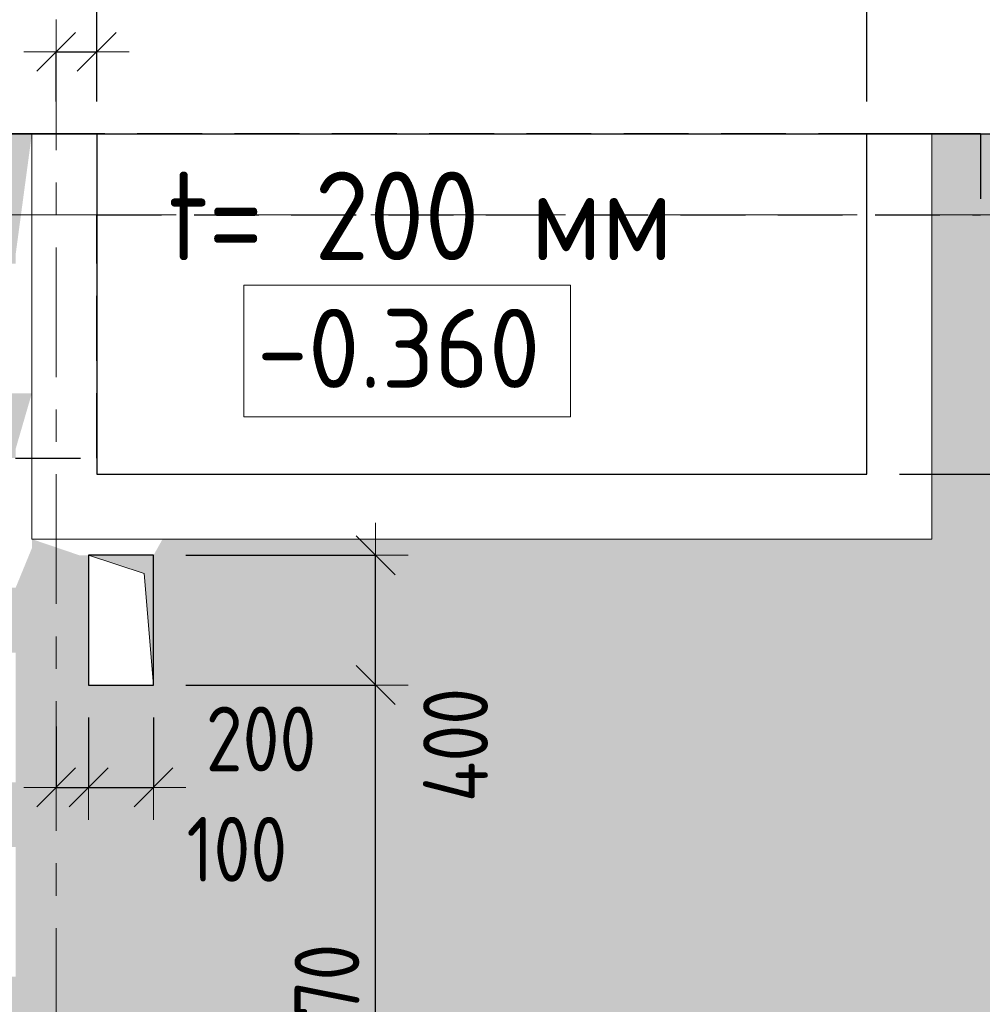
# Model space of a CAD drawing. Header units: metres. Extents: x -38 to 89, y -15 to 19.
# Tile 95 of 120: x 51.39 to 54.36, y 13.97 to 17. Entities that reach past the tile are written whole.
import ezdxf

# ---------------------------------------------------------------- set-up
doc = ezdxf.new("R2010")
doc.units = ezdxf.units.M
doc.header["$PDMODE"] = 65
for name, pattern in [('______11', [0.5, 0.4, -0.05, 0, -0.05]), ('______2', [0.27, 0.2, -0.07]), ('______5', [1.1, 0.8, -0.1, 0.1, -0.1])]:
    doc.linetypes.add(name, pattern=pattern)
for name, color, linetype, lineweight in [('XR$2$Осевая линия (1)', 7, '______5', 13), ('XR$3$Перекрытие (1)', 7, 'Continuous', 35), ('XR$3$Перекрытие (2)', 7, 'Continuous', 35), ('XR$4$Заливка', 7, 'Continuous', 13), ('XR$4$Перекрытие (1)', 7, 'Continuous', 35), ('XR$4$Перекрытие (2)', 7, 'Continuous', 35), ('XR$4$Размерная линия (1)', 7, 'Continuous', 13), ('XR$4$Текст_ примечание', 7, 'Continuous', 13), ('XR$6$Стена (1)', 7, 'Continuous', 35)]:
    doc.layers.add(name, color=color, linetype=linetype, lineweight=lineweight)
doc.layers.add('XR$3$Макрос проема_ отверстия', color=7, linetype='Continuous', lineweight=13, true_color=0x2d2d2d)
doc.styles.add('ISOCPEUR', font='txt')
doc.dimstyles.new('DIMSTYLE_3', dxfattribs={"dimtxt": 0.2, "dimasz": 0.2, "dimexe": 0, "dimexo": 0, "dimgap": 0.1, "dimtad": 2, "dimdec": 0, "dimlfac": 1000, "dimrnd": 5, "dimzin": 12, "dimdsep": 46, "dimtxsty": 'ISOCPEUR', "dimblk1": 'ALL_ML_STRICH', "dimblk2": 'ALL_ML_STRICH', "dimsah": 1, "dimcen": 0, "dimclrd": 7, "dimclre": 256, "dimclrt": 7, "dimadec": 0, "dimazin": 0, "dimtfac": 1, "dimtdec": 0, "dimtix": 1, "dimtmove": 2, "dimatfit": 3, "dimfxl": 0, "dimtzin": 0, "dimlwd": 0, "dimlwe": -3, "dimarcsym": 0})
doc.dimstyles.new('DIMSTYLE_6', dxfattribs={"dimtxt": 0.2, "dimasz": 0.2, "dimexe": 0, "dimexo": 0, "dimgap": 0.1, "dimtad": 2, "dimdec": 0, "dimlfac": 1000, "dimrnd": 5, "dimzin": 12, "dimdsep": 46, "dimtxsty": 'ISOCPEUR', "dimblk1": 'ALL_ML_STRICH', "dimblk2": 'ALL_ML_STRICH', "dimsah": 1, "dimcen": 0, "dimclrd": 7, "dimclre": 256, "dimclrt": 7, "dimadec": 0, "dimazin": 0, "dimtfac": 1, "dimtdec": 0, "dimtix": 1, "dimtmove": 2, "dimatfit": 3, "dimfxl": 0, "dimtvp": 1.2, "dimtzin": 0, "dimlwd": 0, "dimlwe": -3, "dimarcsym": 0})
doc.dimstyles.new('DIMSTYLE_7', dxfattribs={"dimtxt": 0.2, "dimasz": 0.2, "dimexe": 0, "dimexo": 0, "dimgap": 0.1, "dimtad": 0, "dimdec": 0, "dimlfac": 1000, "dimrnd": 5, "dimzin": 12, "dimdsep": 46, "dimtxsty": 'ISOCPEUR', "dimblk1": 'ALL_ML_STRICH', "dimblk2": 'ALL_ML_STRICH', "dimsah": 1, "dimcen": 0, "dimclrd": 7, "dimclre": 256, "dimclrt": 7, "dimadec": 0, "dimazin": 0, "dimtfac": 1, "dimtdec": 0, "dimtix": 1, "dimtmove": 2, "dimatfit": 3, "dimfxl": 0, "dimtvp": 1.2, "dimtzin": 0, "dimlwd": 0, "dimlwe": -3, "dimarcsym": 0})

# ---------------------------------------------------------------- blocks, each defined once
blk = doc.blocks.new('Отображение проема', base_point=(-1.1579, -49.3094))
at = {"layer": 'XR$3$Макрос проема_ отверстия', "true_color": 0x000000, "transparency": 33554687}
blk.add_hatch(color=18, dxfattribs=at).paths.add_polyline_path([(-1.1579, -50.1094), (-1.0448, -49.4225), (-0.3579, -49.3094), (-1.1579, -49.3094)])
at = {"layer": 'XR$3$Макрос проема_ отверстия', "transparency": 33554687}
for p, q in [((-1.1579, -50.1094), (-1.1579, -49.3094)), ((-1.1579, -49.3094), (-0.3579, -49.3094)), ((-1.0448, -49.4225), (-0.3579, -49.3094)), ((-1.1579, -50.1094), (-1.0448, -49.4225))]:
    blk.add_line(p, q, dxfattribs=at)
blk = doc.blocks.new('ALL_ML_STRICH')
at = {"color": 0, "linetype": 'ByBlock', "lineweight": -2}
for p, q in [((0, -0.5), (0, 0.5)), ((-0.3, -0.3), (0.3, 0.3)), ((-1, 0), (0.5, 0))]:
    blk.add_line(p, q, dxfattribs=at)
blk = doc.blocks.new('*D331')
at = {"layer": 'DEFPOINTS', "color": 7, "linetype": 'Continuous', "lineweight": 13, "transparency": 33554687}
for p in [(54, 16.65), (54, 15.6), (55.0905, 15.6)]:
    blk.add_point(p, dxfattribs=at)
at = {"layer": 'XR$4$Размерная линия (1)', "color": 9, "linetype": 'Continuous', "lineweight": -2, "true_color": 0xc7c7c7, "transparency": 33554687}
for p, q in [((54.1, 16.65), (55.0905, 16.65)), ((54.1, 15.6), (55.0905, 15.6))]:
    blk.add_line(p, q, dxfattribs=at)
at = {"layer": 'XR$4$Размерная линия (1)', "color": 7, "linetype": 'Continuous', "lineweight": -2, "transparency": 33554687}
blk.add_line((55.0905, 15.6), (55.0905, 16.65), dxfattribs=at)
at = {"layer": 'XR$4$Размерная линия (1)', "color": 7, "linetype": 'Continuous', "lineweight": 13, "transparency": 33554687, "xscale": 0.2, "yscale": 0.2, "zscale": 0.2}
for p, rotation in [((55.0905, 16.65), 90), ((55.0905, 15.6), 270)]:
    blk.add_blockref('ALL_ML_STRICH', p, dxfattribs=dict(at, rotation=rotation))
at = {"layer": 'XR$4$Размерная линия (1)', "color": 7, "linetype": 'Continuous', "lineweight": 13, "transparency": 33554687, "insert": (54.9405, 16.15), "char_height": 0.2, "width": 0.666667, "attachment_point": 5, "rotation": 90, "style": 'ISOCPEUR'}
blk.add_mtext('\\W0.83;\\A1;{1050}', dxfattribs=at)
blk = doc.blocks.new('*D353')
at = {"layer": 'DEFPOINTS', "color": 7, "linetype": 'Continuous', "lineweight": 13, "transparency": 33554687}
for p in [(51.5, 16.9031), (51.5, 16.65), (51.625, 16.65)]:
    blk.add_point(p, dxfattribs=at)
at = {"layer": 'XR$4$Размерная линия (1)', "color": 9, "linetype": 'Continuous', "lineweight": -2, "true_color": 0xc7c7c7, "transparency": 33554687}
for p, q in [((51.5, 16.75), (51.5, 16.9031)), ((51.625, 16.75), (51.625, 16.9031))]:
    blk.add_line(p, q, dxfattribs=at)
at = {"layer": 'XR$4$Размерная линия (1)', "color": 7, "linetype": 'Continuous', "lineweight": -2, "transparency": 33554687}
blk.add_line((51.5, 16.9031), (51.625, 16.9031), dxfattribs=at)
at = {"layer": 'XR$4$Размерная линия (1)', "color": 7, "linetype": 'Continuous', "lineweight": 13, "transparency": 33554687, "xscale": 0.2, "yscale": 0.2, "zscale": 0.2, "rotation": 180}
blk.add_blockref('ALL_ML_STRICH', (51.5, 16.9031), dxfattribs=at)
at = {"layer": 'XR$4$Размерная линия (1)', "color": 7, "linetype": 'Continuous', "lineweight": 13, "transparency": 33554687, "xscale": 0.2, "yscale": 0.2, "zscale": 0.2}
blk.add_blockref('ALL_ML_STRICH', (51.625, 16.9031), dxfattribs=at)
at = {"layer": 'XR$4$Размерная линия (1)', "color": 7, "linetype": 'Continuous', "lineweight": 13, "transparency": 33554687, "insert": (51.1908, 17.0528), "char_height": 0.2, "width": 0.6, "attachment_point": 5, "style": 'ISOCPEUR'}
blk.add_mtext('\\A1;{125}', dxfattribs=at)
blk = doc.blocks.new('*D507')
at = {"layer": 'DEFPOINTS', "color": 7, "linetype": 'Continuous', "lineweight": 13, "transparency": 33554687}
for p in [(48.5105, 17.2887), (48.5105, 16.65), (51.625, 16.65)]:
    blk.add_point(p, dxfattribs=at)
at = {"layer": 'XR$4$Размерная линия (1)', "color": 9, "linetype": 'Continuous', "lineweight": -2, "true_color": 0xc7c7c7, "transparency": 33554687}
for p, q in [((48.5105, 16.75), (48.5105, 17.2887)), ((51.625, 16.75), (51.625, 17.2887))]:
    blk.add_line(p, q, dxfattribs=at)
at = {"layer": 'XR$4$Размерная линия (1)', "color": 7, "linetype": 'Continuous', "lineweight": -2, "transparency": 33554687}
blk.add_line((48.5105, 17.2887), (51.625, 17.2887), dxfattribs=at)
at = {"layer": 'XR$4$Размерная линия (1)', "color": 7, "linetype": 'Continuous', "lineweight": 13, "transparency": 33554687, "xscale": 0.2, "yscale": 0.2, "zscale": 0.2, "rotation": 180}
blk.add_blockref('ALL_ML_STRICH', (48.5105, 17.2887), dxfattribs=at)
at = {"layer": 'XR$4$Размерная линия (1)', "color": 7, "linetype": 'Continuous', "lineweight": 13, "transparency": 33554687, "xscale": 0.2, "yscale": 0.2, "zscale": 0.2}
blk.add_blockref('ALL_ML_STRICH', (51.625, 17.2887), dxfattribs=at)
at = {"layer": 'XR$4$Размерная линия (1)', "color": 7, "linetype": 'Continuous', "lineweight": 13, "transparency": 33554687, "insert": (50.1178, 17.4387), "char_height": 0.2, "width": 0.8, "attachment_point": 5, "style": 'ISOCPEUR'}
blk.add_mtext('\\A1;{3115}', dxfattribs=at)
blk = doc.blocks.new('*D508')
at = {"layer": 'DEFPOINTS', "color": 7, "linetype": 'Continuous', "lineweight": 13, "transparency": 33554687}
for p in [(51.625, 17.2887), (51.625, 16.65), (54, 16.65)]:
    blk.add_point(p, dxfattribs=at)
at = {"layer": 'XR$4$Размерная линия (1)', "color": 9, "linetype": 'Continuous', "lineweight": -2, "true_color": 0xc7c7c7, "transparency": 33554687}
for p, q in [((51.625, 16.75), (51.625, 17.2887)), ((54, 16.75), (54, 17.2887))]:
    blk.add_line(p, q, dxfattribs=at)
at = {"layer": 'XR$4$Размерная линия (1)', "color": 7, "linetype": 'Continuous', "lineweight": -2, "transparency": 33554687}
blk.add_line((51.625, 17.2887), (54, 17.2887), dxfattribs=at)
at = {"layer": 'XR$4$Размерная линия (1)', "color": 7, "linetype": 'Continuous', "lineweight": 13, "transparency": 33554687, "xscale": 0.2, "yscale": 0.2, "zscale": 0.2, "rotation": 180}
blk.add_blockref('ALL_ML_STRICH', (51.625, 17.2887), dxfattribs=at)
at = {"layer": 'XR$4$Размерная линия (1)', "color": 7, "linetype": 'Continuous', "lineweight": 13, "transparency": 33554687, "xscale": 0.2, "yscale": 0.2, "zscale": 0.2}
blk.add_blockref('ALL_ML_STRICH', (54, 17.2887), dxfattribs=at)
at = {"layer": 'XR$4$Размерная линия (1)', "color": 7, "linetype": 'Continuous', "lineweight": 13, "transparency": 33554687, "insert": (52.8225, 17.4387), "char_height": 0.2, "width": 0.8, "attachment_point": 5, "style": 'ISOCPEUR'}
blk.add_mtext('\\A1;{2375}', dxfattribs=at)
blk = doc.blocks.new('*D509')
at = {"layer": 'DEFPOINTS', "color": 7, "linetype": 'Continuous', "lineweight": 13, "transparency": 33554687}
for p in [(54, 17.2887), (54, 16.65), (61.85, 16.65)]:
    blk.add_point(p, dxfattribs=at)
at = {"layer": 'XR$4$Размерная линия (1)', "color": 9, "linetype": 'Continuous', "lineweight": -2, "true_color": 0xc7c7c7, "transparency": 33554687}
for p, q in [((54, 16.75), (54, 17.2887)), ((61.85, 16.75), (61.85, 17.2887))]:
    blk.add_line(p, q, dxfattribs=at)
at = {"layer": 'XR$4$Размерная линия (1)', "color": 7, "linetype": 'Continuous', "lineweight": -2, "transparency": 33554687}
blk.add_line((54, 17.2887), (61.85, 17.2887), dxfattribs=at)
at = {"layer": 'XR$4$Размерная линия (1)', "color": 7, "linetype": 'Continuous', "lineweight": 13, "transparency": 33554687, "xscale": 0.2, "yscale": 0.2, "zscale": 0.2, "rotation": 180}
blk.add_blockref('ALL_ML_STRICH', (54, 17.2887), dxfattribs=at)
at = {"layer": 'XR$4$Размерная линия (1)', "color": 7, "linetype": 'Continuous', "lineweight": 13, "transparency": 33554687, "xscale": 0.2, "yscale": 0.2, "zscale": 0.2}
blk.add_blockref('ALL_ML_STRICH', (61.85, 17.2887), dxfattribs=at)
at = {"layer": 'XR$4$Размерная линия (1)', "color": 7, "linetype": 'Continuous', "lineweight": 13, "transparency": 33554687, "insert": (57.935, 17.4387), "char_height": 0.2, "width": 0.8, "attachment_point": 5, "style": 'ISOCPEUR'}
blk.add_mtext('\\A1;{7850}', dxfattribs=at)
blk = doc.blocks.new('*D616')
at = {"layer": 'DEFPOINTS', "color": 7, "linetype": 'Continuous', "lineweight": 13, "transparency": 33554687}
for p in [(51.8, 14.95), (52, 12.88), (52.4848, 12.88)]:
    blk.add_point(p, dxfattribs=at)
at = {"layer": 'XR$4$Размерная линия (1)', "color": 9, "linetype": 'Continuous', "lineweight": -2, "true_color": 0xc7c7c7, "transparency": 33554687}
for p, q in [((51.9, 14.95), (52.4848, 14.95)), ((52.1, 12.88), (52.4848, 12.88))]:
    blk.add_line(p, q, dxfattribs=at)
at = {"layer": 'XR$4$Размерная линия (1)', "color": 7, "linetype": 'Continuous', "lineweight": -2, "transparency": 33554687}
blk.add_line((52.4848, 12.88), (52.4848, 14.95), dxfattribs=at)
at = {"layer": 'XR$4$Размерная линия (1)', "color": 7, "linetype": 'Continuous', "lineweight": 13, "transparency": 33554687, "xscale": 0.2, "yscale": 0.2, "zscale": 0.2}
for p, rotation in [((52.4848, 14.95), 90), ((52.4848, 12.88), 270)]:
    blk.add_blockref('ALL_ML_STRICH', p, dxfattribs=dict(at, rotation=rotation))
at = {"layer": 'XR$4$Размерная линия (1)', "color": 7, "linetype": 'Continuous', "lineweight": 13, "transparency": 33554687, "insert": (52.3348, 13.9233), "char_height": 0.2, "width": 0.666667, "attachment_point": 5, "rotation": 90, "style": 'ISOCPEUR'}
blk.add_mtext('\\W0.83;\\A1;{2070}', dxfattribs=at)
blk = doc.blocks.new('*D617')
at = {"layer": 'DEFPOINTS', "color": 7, "linetype": 'Continuous', "lineweight": 13, "transparency": 33554687}
for p in [(51.8, 15.35), (51.8, 14.95), (52.4848, 14.95)]:
    blk.add_point(p, dxfattribs=at)
at = {"layer": 'XR$4$Размерная линия (1)', "color": 9, "linetype": 'Continuous', "lineweight": -2, "true_color": 0xc7c7c7, "transparency": 33554687}
for p, q in [((51.9, 15.35), (52.4848, 15.35)), ((51.9, 14.95), (52.4848, 14.95))]:
    blk.add_line(p, q, dxfattribs=at)
at = {"layer": 'XR$4$Размерная линия (1)', "color": 7, "linetype": 'Continuous', "lineweight": -2, "transparency": 33554687}
blk.add_line((52.4848, 14.95), (52.4848, 15.35), dxfattribs=at)
at = {"layer": 'XR$4$Размерная линия (1)', "color": 7, "linetype": 'Continuous', "lineweight": 13, "transparency": 33554687, "xscale": 0.2, "yscale": 0.2, "zscale": 0.2}
for p, rotation in [((52.4848, 15.35), 90), ((52.4848, 14.95), 270)]:
    blk.add_blockref('ALL_ML_STRICH', p, dxfattribs=dict(at, rotation=rotation))
at = {"layer": 'XR$4$Размерная линия (1)', "color": 7, "linetype": 'Continuous', "lineweight": 13, "transparency": 33554687, "insert": (52.7315, 14.7649), "char_height": 0.2, "width": 0.5, "attachment_point": 5, "rotation": 90, "style": 'ISOCPEUR'}
blk.add_mtext('\\W0.83;\\A1;{400}', dxfattribs=at)
blk = doc.blocks.new('*D635')
at = {"layer": 'DEFPOINTS', "color": 7, "linetype": 'Continuous', "lineweight": 13, "transparency": 33554687}
for p in [(51.6, 14.95), (51.5, 14.9222), (51.5, 14.634)]:
    blk.add_point(p, dxfattribs=at)
at = {"layer": 'XR$4$Размерная линия (1)', "color": 9, "linetype": 'Continuous', "lineweight": -2, "true_color": 0xc7c7c7, "transparency": 33554687}
for p, q in [((51.5, 14.8222), (51.5, 14.634)), ((51.6, 14.85), (51.6, 14.634))]:
    blk.add_line(p, q, dxfattribs=at)
at = {"layer": 'XR$4$Размерная линия (1)', "color": 7, "linetype": 'Continuous', "lineweight": -2, "transparency": 33554687}
blk.add_line((51.5, 14.634), (51.6, 14.634), dxfattribs=at)
at = {"layer": 'XR$4$Размерная линия (1)', "color": 7, "linetype": 'Continuous', "lineweight": 13, "transparency": 33554687, "xscale": 0.2, "yscale": 0.2, "zscale": 0.2, "rotation": 180}
blk.add_blockref('ALL_ML_STRICH', (51.5, 14.634), dxfattribs=at)
at = {"layer": 'XR$4$Размерная линия (1)', "color": 7, "linetype": 'Continuous', "lineweight": 13, "transparency": 33554687, "xscale": 0.2, "yscale": 0.2, "zscale": 0.2}
blk.add_blockref('ALL_ML_STRICH', (51.6, 14.634), dxfattribs=at)
at = {"layer": 'XR$4$Размерная линия (1)', "color": 7, "linetype": 'Continuous', "lineweight": 13, "transparency": 33554687, "insert": (52.0572, 14.4432), "char_height": 0.2, "width": 0.5, "attachment_point": 5, "style": 'ISOCPEUR'}
blk.add_mtext('\\W0.83;\\A1;{100}', dxfattribs=at)
blk = doc.blocks.new('*D636')
at = {"layer": 'DEFPOINTS', "color": 7, "linetype": 'Continuous', "lineweight": 13, "transparency": 33554687}
for p in [(51.6, 14.95), (51.8, 14.95), (51.6, 14.634)]:
    blk.add_point(p, dxfattribs=at)
at = {"layer": 'XR$4$Размерная линия (1)', "color": 9, "linetype": 'Continuous', "lineweight": -2, "true_color": 0xc7c7c7, "transparency": 33554687}
for p, q in [((51.6, 14.85), (51.6, 14.634)), ((51.8, 14.85), (51.8, 14.634))]:
    blk.add_line(p, q, dxfattribs=at)
at = {"layer": 'XR$4$Размерная линия (1)', "color": 7, "linetype": 'Continuous', "lineweight": -2, "transparency": 33554687}
blk.add_line((51.6, 14.634), (51.8, 14.634), dxfattribs=at)
at = {"layer": 'XR$4$Размерная линия (1)', "color": 7, "linetype": 'Continuous', "lineweight": 13, "transparency": 33554687, "xscale": 0.2, "yscale": 0.2, "zscale": 0.2, "rotation": 180}
blk.add_blockref('ALL_ML_STRICH', (51.6, 14.634), dxfattribs=at)
at = {"layer": 'XR$4$Размерная линия (1)', "color": 7, "linetype": 'Continuous', "lineweight": 13, "transparency": 33554687, "xscale": 0.2, "yscale": 0.2, "zscale": 0.2}
blk.add_blockref('ALL_ML_STRICH', (51.8, 14.634), dxfattribs=at)
at = {"layer": 'XR$4$Размерная линия (1)', "color": 7, "linetype": 'Continuous', "lineweight": 13, "transparency": 33554687, "insert": (52.1318, 14.7836), "char_height": 0.2, "width": 0.5, "attachment_point": 5, "style": 'ISOCPEUR'}
blk.add_mtext('\\W0.83;\\A1;{200}', dxfattribs=at)

msp = doc.modelspace()

# ---------------------------------------------------------------- hatches: boundary and pattern name
at = {"layer": 'XR$4$Заливка', "linetype": 'Continuous', "lineweight": 13, "true_color": 0xf1f1f1, "transparency": 33554687}
h = msp.add_hatch(color=7, dxfattribs=at)
h.paths.add_polyline_path([(32.725, -0.25), (38.6498, -0.25), (38.6498, 0.95), (41.525, 0.95), (41.525, -0.25), (45.35, -0.25), (45.35, 0.95), (47.8219, 0.95), (47.85, 1), (47.85, 1.4), (48.05, 1.4), (48.05, 1), (48.0781, 1), (48.225, 0.95), (48.225, -0.25), (52.25, -0.25), (52.25, 0.95), (54.6219, 0.95), (54.65, 1), (54.65, 1.4), (54.85, 1.4), (54.85, 1), (54.8781, 1), (55.05, 0.95), (55.05, 1.4), (55.25, 1.4), (55.25, 1), (55.2781, 1), (57.65, 0.95), (57.65, -0.25), (61.85, -0.25), (61.85, 16.65), (54.2, 16.65), (54.2, 15.4), (51.8281, 15.4), (51.8, 15.35), (51.8, 14.95), (51.6, 14.95), (51.6, 15.35), (51.5719, 15.35), (51.425, 15.4), (51.425, 15.3719), (51.375, 15.25), (51.175, 15.25), (51.175, 15.65), (51.375, 15.65), (51.375, 15.6781), (51.425, 15.85), (51.175, 15.85), (51.175, 16.25), (51.375, 16.25), (51.375, 16.2781), (51.425, 16.65), (48.7105, 16.65), (48.71, 14.5903), (45.65, 14.5903), (45.65, 16.65), (42.85, 16.65), (42.85, 11.79), (41.0797, 11.79), (41.0797, 16.65), (32.725, 16.65)])
h.paths.add_polyline_path([(51.375, 12.25), (51.175, 12.25), (51.175, 12.65), (51.375, 12.65)], flags=16)
h.paths.add_polyline_path([(51.175, 13.85), (51.375, 13.85), (51.375, 13.45), (51.175, 13.45)], flags=16)
h.paths.add_polyline_path([(43.05, 15.675), (43.05, 15.625), (43, 15.625), (43, 15.675)], flags=16)
h.paths.add_polyline_path([(43.1, 16.4), (43.2, 16.4), (43.2, 16.2), (43.1, 16.2)], flags=16)
h.paths.add_polyline_path([(47.825, 6.6), (48.025, 6.6), (48.025, 6.25), (47.825, 6.25)], flags=16)
h.paths.add_polyline_path([(51.175, 15.05), (51.375, 15.05), (51.375, 14.65), (51.175, 14.65)], flags=16)
h.paths.add_polyline_path([(33.175, 10), (33.175, 9.65), (32.975, 9.65), (32.975, 10)], flags=16)
h.paths.add_polyline_path([(32.95, 11.29), (32.95, 11.54), (33.2, 11.54), (33.2, 11.29)], flags=16)
h.paths.add_polyline_path([(35.325, 11.68), (35.725, 11.68), (35.725, 11.28), (35.325, 11.28)], flags=16)
h.paths.add_polyline_path([(51.175, 14.45), (51.375, 14.45), (51.375, 14.05), (51.175, 14.05)], flags=16)
h.paths.add_polyline_path([(33.325, 6.79), (33.325, 6.59), (32.975, 6.59), (32.975, 6.79)], flags=16)
h.paths.add_polyline_path([(41.0147, 9.52), (41.5147, 9.52), (41.5147, 9.36), (41.0147, 9.36)], flags=16)
h.paths.add_polyline_path([(51.6, 10.32), (51.95, 10.32), (51.95, 10.12), (51.6, 10.12)], flags=16)
h.paths.add_polyline_path([(51.6, 12.88), (52, 12.88), (52, 12.48), (51.6, 12.48)], flags=16)
h.paths.add_polyline_path([(46.15, 7.2), (46.55, 7.2), (46.55, 6.8), (46.15, 6.8)], flags=16)
h.paths.add_polyline_path([(46.8505, 7.08), (46.8505, 7.28), (47.0505, 7.28), (47.0505, 7.08)], flags=16)
h.paths.add_polyline_path([(47.8505, 7.08), (47.8505, 7.28), (48.0505, 7.28), (48.0505, 7.08)], flags=16)
h.paths.add_polyline_path([(52.125, 9.38), (52.125, 9.22), (51.625, 9.22), (51.625, 9.38)], flags=16)
h.paths.add_polyline_path([(49.96, 9.37), (49.96, 9.12), (49.71, 9.12), (49.71, 9.37)], flags=16)
h.paths.add_polyline_path([(51, 7), (51, 7.2), (51.35, 7.2), (51.35, 7)], flags=16)
h.paths.add_polyline_path([(52.585, 9.38), (52.585, 9.22), (52.285, 9.22), (52.285, 9.38)], flags=16)
h.paths.add_polyline_path([(52.8, 9.4019), (53.15, 9.4019), (53.15, 9.2019), (52.8, 9.2019)], flags=16)
h.paths.add_polyline_path([(53.57, 9), (53.92, 9), (53.92, 8.8), (53.57, 8.8)], flags=16)
h.paths.add_polyline_path([(54.04, 8.8), (54.04, 9), (54.24, 9), (54.24, 8.8)], flags=16)
h.paths.add_polyline_path([(54.425, 6.7), (54.425, 7.1), (54.825, 7.1), (54.825, 6.7)], flags=16)
h.paths.add_polyline_path([(54.945, 10.7), (54.545, 10.7), (54.545, 11.1), (54.945, 11.1)], flags=16)
h.paths.add_polyline_path([(54.62, 8.75), (54.62, 8.95), (54.97, 8.95), (54.97, 8.75)], flags=16)
h.paths.add_polyline_path([(54.825, 6.15), (54.625, 6.15), (54.625, 6.5), (54.825, 6.5)], flags=16)
h.paths.add_polyline_path([(55.075, 6.18), (55.075, 6.58), (55.475, 6.58), (55.475, 6.18)], flags=16)
h.paths.add_polyline_path([(55.125, 5.3), (55.075, 5.3), (55.075, 5.35), (55.125, 5.35)], flags=16)
h.paths.add_polyline_path([(55.075, 5.85), (55.075, 5.9), (55.125, 5.9), (55.125, 5.85)], flags=16)
h.paths.add_polyline_path([(55.275, 10.725), (55.225, 10.725), (55.225, 10.775), (55.275, 10.775)], flags=16)
h.paths.add_polyline_path([(55.775, 10.725), (55.775, 10.775), (55.825, 10.775), (55.825, 10.725)], flags=16)
h.paths.add_polyline_path([(57.2, 6.17), (56.95, 6.17), (56.95, 6.62), (57.2, 6.62)], flags=16)
h.paths.add_polyline_path([(57.2, 9.19), (57.6, 9.19), (57.6, 8.79), (57.2, 8.79)], flags=16)
h.paths.add_polyline_path([(41.35, 1), (41.15, 1), (41.15, 1.4), (41.35, 1.4)], flags=16)
h.paths.add_polyline_path([(61.6, 9.8), (61.4, 9.8), (61.4, 10.3), (61.6, 10.3)], flags=16)
h.paths.add_polyline_path([(33.3499, 8.9317), (33.3499, 8.5317), (32.9499, 8.5317), (32.9499, 8.9317)], flags=16)
h.paths.add_polyline_path([(38.75, 16.35), (38.95, 16.35), (38.95, 16.25), (38.75, 16.25)], flags=16)
h.paths.add_polyline_path([(39.05, 6.85), (38.85, 6.85), (38.85, 7.2), (39.05, 7.2)], flags=16)
h.paths.add_polyline_path([(42.85, 9.125), (42.15, 9.125), (42.15, 9.505), (42.85, 9.505)], flags=16)
h.paths.add_polyline_path([(42.62, 7.17), (43.02, 7.17), (43.02, 6.87), (42.62, 6.87)], flags=16)
h.paths.add_polyline_path([(35.0662, 5.757), (35.081, 5.7366), (35.0888, 5.7126), (35.0888, 5.6874), (35.081, 5.6634), (35.0662, 5.643), (35.0458, 5.6281), (35.0218, 5.6203), (34.9965, 5.6203), (34.9725, 5.6281), (34.9521, 5.643), (34.9373, 5.6634), (34.9295, 5.6874), (34.9295, 5.7126), (34.9373, 5.7366), (34.9521, 5.757), (34.9725, 5.7719), (34.9965, 5.7797), (35.0218, 5.7797), (35.0458, 5.7719)], flags=16)
h.paths.add_polyline_path([(45.15, 7.15), (45.15, 7.2), (45.2, 7.2), (45.2, 7.15)], flags=16)
h.paths.add_polyline_path([(45.75, 7.15), (45.7, 7.15), (45.7, 7.2), (45.75, 7.2)], flags=16)
h.paths.add_polyline_path([(45.9, 11.4), (45.9, 11.65), (46.15, 11.65), (46.15, 11.4)], flags=16)
h.paths.add_polyline_path([(41.935, 9.36), (41.665, 9.36), (41.665, 9.52), (41.935, 9.52)], flags=16)
h.paths.add_polyline_path([(48.275, 5.8), (48.275, 5.85), (48.325, 5.85), (48.325, 5.8)], flags=16)
h.paths.add_polyline_path([(48.625, 11.68), (48.625, 11.28), (48.225, 11.28), (48.225, 11.68)], flags=16)
h.paths.add_polyline_path([(41.35, 6.87), (40.95, 6.87), (40.95, 7.27), (41.35, 7.27)], flags=16)
h.paths.add_polyline_path([(37.1, 4.7), (37.05, 4.7), (37.05, 4.75), (37.1, 4.75)], flags=16)
h.paths.add_polyline_path([(41.575, 6.32), (41.575, 6.67), (41.775, 6.67), (41.775, 6.32)], flags=16)
h.paths.add_polyline_path([(39.2126, 4.76), (39.1874, 4.76), (39.1634, 4.7678), (39.143, 4.7827), (39.1281, 4.8031), (39.1203, 4.8271), (39.1203, 4.8523), (39.1281, 4.8763), (39.143, 4.8967), (39.1634, 4.9116), (39.1874, 4.9194), (39.2126, 4.9194), (39.2366, 4.9116), (39.257, 4.8967), (39.2719, 4.8763), (39.2797, 4.8523), (39.2797, 4.8271), (39.2719, 4.8031), (39.257, 4.7827), (39.2366, 4.7678)], flags=16)
h.paths.add_polyline_path([(42.005, 6.87), (41.605, 6.87), (41.605, 7.27), (42.005, 7.27)], flags=16)
h.paths.add_polyline_path([(37.1, 4.2), (37.1, 4.15), (37.05, 4.15), (37.05, 4.2)], flags=16)
h.paths.add_polyline_path([(41.1259, 6.47), (41.1259, 6.67), (41.3259, 6.67), (41.3259, 6.47)], flags=16)
h.paths.add_polyline_path([(48.65, 6.8), (48.25, 6.8), (48.25, 7.2), (48.65, 7.2)], flags=16)
h.paths.add_polyline_path([(48.275, 6.35), (48.275, 6.4), (48.325, 6.4), (48.325, 6.35)], flags=16)
h.paths.add_polyline_path([(48.87, 11.08), (48.87, 10.88), (48.52, 10.88), (48.52, 11.08)], flags=16)
h.paths.add_polyline_path([(49.4, 6.8), (49.4, 7.1), (49.8, 7.1), (49.8, 6.8)], flags=16)

# ---------------------------------------------------------------- linework, layer by layer
at = {"layer": 'XR$2$Осевая линия (1)', "color": 253, "linetype": '______11', "lineweight": 13, "true_color": 0xa0a0a0, "transparency": 33554687}
for p, q in [((51.5, 6.8), (51.5, 18.35)), ((-2.63, 16.4), (62.6, 16.4))]:
    msp.add_line(p, q, dxfattribs=at)
at = {"layer": 'XR$3$Перекрытие (1)', "color": 7, "linetype": 'Continuous', "lineweight": 13, "transparency": 33554687}
for p, q in [((51.625, 16.65), (48.5105, 16.65)), ((51.625, 15.6), (51.625, 16.65)), ((61.85, 16.65), (54, 16.65)), ((54, 16.65), (54, 15.6)), ((54, 15.6), (51.625, 15.6)), ((51.6, 15.35), (51.6, 14.95)), ((51.8, 15.35), (51.6, 15.35)), ((51.8, 14.95), (51.8, 15.35)), ((51.6, 14.95), (51.8, 14.95))]:
    msp.add_line(p, q, dxfattribs=at)
at = {"layer": 'XR$3$Перекрытие (2)', "color": 7, "linetype": 'Continuous', "lineweight": 13, "transparency": 33554687}
for p, q in [((51.425, 16.65), (51.425, 15.4)), ((54.2, 16.65), (51.425, 16.65)), ((54.2, 15.4), (54.2, 16.65)), ((51.425, 15.4), (54.2, 15.4))]:
    msp.add_line(p, q, dxfattribs=at)
at = {"layer": 'XR$4$Перекрытие (1)', "color": 7, "linetype": 'Continuous', "lineweight": 25, "transparency": 33554687}
for p, q in [((48.5105, 16.65), (51.625, 16.65)), ((51.625, 16.65), (51.625, 15.6)), ((54, 15.6), (54, 16.65)), ((54, 16.65), (61.85, 16.65)), ((51.625, 15.6), (54, 15.6)), ((51.6, 15.35), (51.6, 14.95)), ((51.8, 15.35), (51.6, 15.35)), ((51.8, 14.95), (51.8, 15.35)), ((51.6, 14.95), (51.8, 14.95))]:
    msp.add_line(p, q, dxfattribs=at)
at = {"layer": 'XR$4$Перекрытие (2)', "color": 7, "linetype": '______2', "lineweight": 18, "transparency": 33554687}
for p, q in [((51.425, 15.4), (51.425, 16.65)), ((54.2, 16.65), (54.2, 15.4)), ((54.2, 15.4), (51.425, 15.4))]:
    msp.add_line(p, q, dxfattribs=at)
at = {"layer": 'XR$4$Перекрытие (2)', "color": 7, "linetype": 'Continuous', "lineweight": 25, "transparency": 33554687}
msp.add_line((51.625, 16.65), (54, 16.65), dxfattribs=at)
at = {"layer": 'XR$4$Текст_ примечание', "color": 7, "linetype": 'Continuous', "lineweight": 13, "transparency": 33554687}
msp.add_lwpolyline([(52.0782, 15.7772), (53.0857, 15.7772), (53.0857, 16.1835), (52.0782, 16.1835), (52.0782, 15.7772)], dxfattribs=at)
at = {"layer": 'XR$6$Стена (1)', "color": 253, "linetype": '______2', "lineweight": -3, "true_color": 0xa0a0a0, "transparency": 33554687}
for p, q in [((51.4, 16.65), (45.85, 16.65)), ((51.6, 16.65), (51.4, 16.65)), ((54.05, 16.65), (51.6, 16.65)), ((54.05, 16.65), (54.25, 16.65)), ((54.25, 16.65), (54.05, 16.65)), ((54.3501, 16.65), (54.25, 16.65)), ((54.3501, 16.65), (54.3501, 16.4)), ((51.625, 15.65), (51.625, 16.4)), ((51.625, 16.4), (54.3501, 16.4)), ((51.375, 15.65), (51.625, 15.65))]:
    msp.add_line(p, q, dxfattribs=at)

# ---------------------------------------------------------------- block references
at = {"layer": 'XR$3$Макрос проема_ отверстия', "transparency": 33554687, "xscale": 0.4999999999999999, "yscale": 0.25, "rotation": 270}
msp.add_blockref('Отображение проема', (51.8, 15.35), dxfattribs=at)

# ---------------------------------------------------------------- texts
at = {"layer": 'XR$4$Текст_ примечание', "color": 7, "linetype": 'Continuous', "lineweight": 13, "transparency": 33554687, "attachment_point": 7, "style": 'ISOCPEUR'}
for s, insert, char_height, width in [('\\A1;{\\fISOCPEUR|i0|b0;\\H0.273000;\\W0.909091;\\C7;t= 200 мм}\\P', (51.843, 16.2606), 0.273, 1.65894), ('\\W0.95;-0.360', (52.1189, 15.8666), 0.24375, 1.041166)]:
    msp.add_mtext(s, dxfattribs=dict(at, insert=insert, char_height=char_height, width=width))

# ---------------------------------------------------------------- dimensions: what is measured, and where the dimension line sits
at = {"layer": 'XR$4$Размерная линия (1)', "color": 7, "linetype": 'Continuous', "lineweight": 13, "transparency": 33554687}
for base, p1, p2, dimstyle, picture, middle in [((51.625, 17.28873), (48.51054, 16.75), (51.625, 16.75), 'DIMSTYLE_3', '*D507', (50.11777, 17.43873)), ((54, 17.2887), (51.625, 16.75), (54, 16.75), 'DIMSTYLE_3', '*D508', (52.8225, 17.4387)), ((61.85, 17.2887), (54, 16.75), (61.85, 16.75), 'DIMSTYLE_3', '*D509', (57.935, 17.4387)), ((51.625, 16.9031), (51.5, 16.75), (51.625, 16.75), 'DIMSTYLE_6', '*D353', (51.1908, 17.0528)), ((51.6, 14.634), (51.5, 14.8222), (51.6, 14.85), 'DIMSTYLE_7', '*D635', (52.0572, 14.4432)), ((51.8, 14.634), (51.6, 14.85), (51.8, 14.85), 'DIMSTYLE_6', '*D636', (52.1318, 14.7836))]:
    dim = msp.add_linear_dim(base=base, p1=p1, p2=p2, dimstyle=dimstyle, override={"dimpost": '<>', "dimclrd": 7, "dimclre": 9, "dimclrt": 7, "dimlwd": 0, "dimlwe": 65533}, dxfattribs=at)
    dim.commit()
    dim.dimension.update_dxf_attribs({"geometry": picture, "text_midpoint": middle, "dimtype": 160})
for base, p1, p2, dimstyle, picture, middle in [((55.0905, 16.65), (54.1, 15.6), (54.1, 16.65), 'DIMSTYLE_3', '*D331', (54.9405, 16.15)), ((52.4848, 15.35), (51.9, 14.95), (51.9, 15.35), 'DIMSTYLE_7', '*D617', (52.7315, 14.7649)), ((52.4848, 14.95), (52.1, 12.88), (51.9, 14.95), 'DIMSTYLE_3', '*D616', (52.3348, 13.9233))]:
    dim = msp.add_linear_dim(base=base, p1=p1, p2=p2, angle=90, dimstyle=dimstyle, override={"dimpost": '<>', "dimclrd": 7, "dimclre": 9, "dimclrt": 7, "dimlwd": 0, "dimlwe": 65533}, dxfattribs=at)
    dim.commit()
    dim.dimension.update_dxf_attribs({"geometry": picture, "text_midpoint": middle, "dimtype": 160})

doc.saveas('drawing.dxf')
